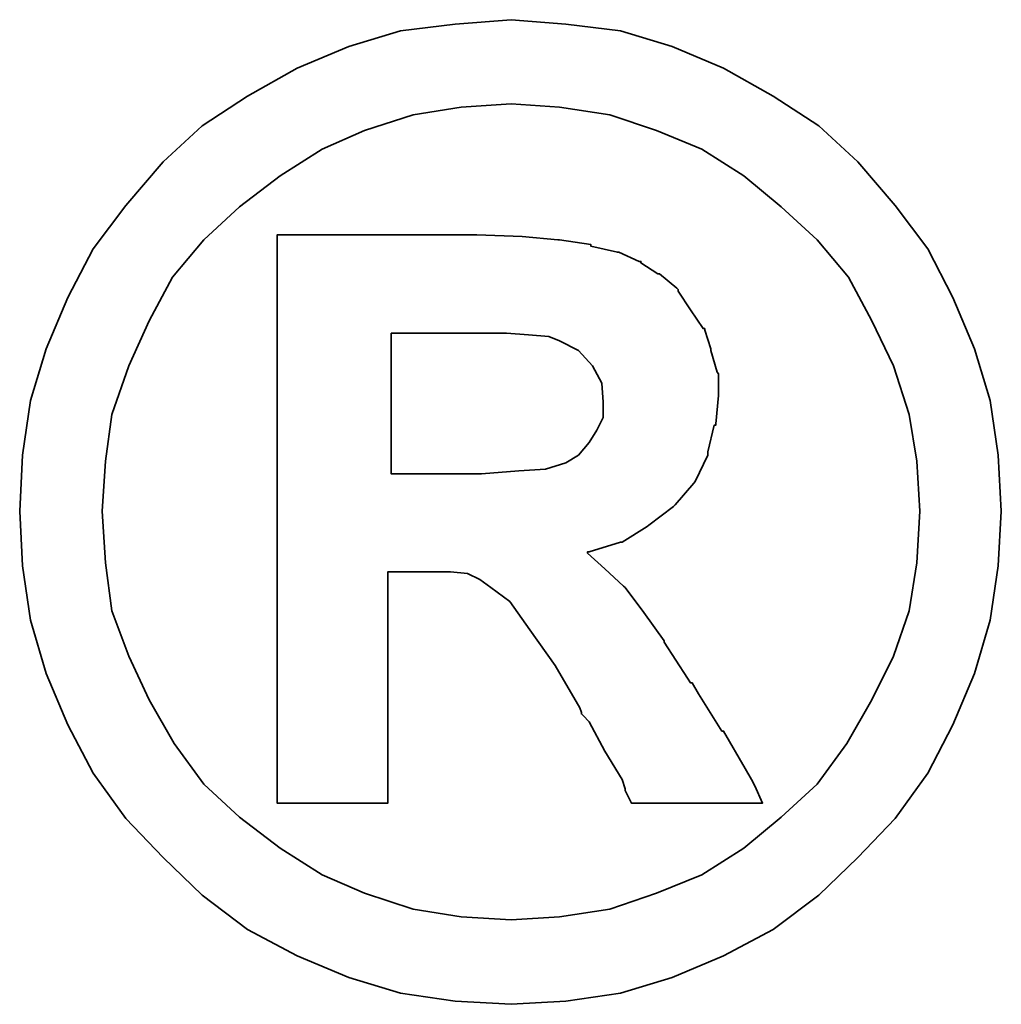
# Model space of a CAD drawing. Header units: millimetres. Extents: x -115 to 753, y -125 to 121.
# Tile 44 of 96: x 272.44 to 273.65, y 7.51 to 8.73. Entities that reach past the tile are written whole.
import ezdxf

# ---------------------------------------------------------------- set-up
doc = ezdxf.new("R2010")
doc.units = ezdxf.units.MM
doc.layers.add('DIM', color=4, linetype='Continuous')
doc.layers.add('layer 1', color=7, linetype='Continuous')

# ---------------------------------------------------------------- blocks, each defined once
blk = doc.blocks.new('TBI MOTION logo(完整正式版)')
at = {"layer": 'layer 1', "color": 22, "lineweight": 35}
for points, knots in [([(81.20634, 4.98624), (81.20634, 4.98624), (81.18649, 5.32862), (81.18649, 5.32862), (81.18649, 5.32862), (81.18649, 5.32862), (81.13886, 5.66206), (81.13886, 5.66206), (81.13886, 5.66206), (81.13886, 5.66206), (81.04359, 5.97764), (81.04359, 5.97764), (81.04359, 5.97764), (81.04359, 5.97764), (80.91061, 6.29124), (80.91061, 6.29124), (80.91061, 6.29124), (80.91061, 6.29124), (80.75778, 6.58697), (80.75778, 6.58697), (80.75778, 6.58697), (80.75778, 6.58697), (80.5593, 6.85294), (80.5593, 6.85294), (80.5593, 6.85294), (80.5593, 6.85294), (80.33105, 7.1189), (80.33105, 7.1189), (80.33105, 7.1189), (80.33105, 7.1189), (80.09287, 7.33921), (80.09287, 7.33921), (80.09287, 7.33921), (80.09287, 7.33921), (79.815, 7.51982), (79.815, 7.51982), (79.815, 7.51982), (79.815, 7.51982), (79.51133, 7.69051), (79.51133, 7.69051), (79.51133, 7.69051), (79.51133, 7.69051), (79.19773, 7.8235), (79.19773, 7.8235), (79.19773, 7.8235), (79.19773, 7.8235), (78.88215, 7.91877), (78.88215, 7.91877), (78.88215, 7.91877), (78.88215, 7.91877), (78.54871, 7.95846), (78.54871, 7.95846), (78.54871, 7.95846), (78.54871, 7.95846), (78.21526, 7.98625), (78.21526, 7.98625), (78.21526, 7.98625), (78.21526, 7.98625), (77.87388, 7.95846), (77.87388, 7.95846), (77.87388, 7.95846), (77.87388, 7.95846), (77.54044, 7.91877), (77.54044, 7.91877), (77.54044, 7.91877), (77.54044, 7.91877), (77.22485, 7.8235), (77.22485, 7.8235), (77.22485, 7.8235), (77.22485, 7.8235), (76.91027, 7.69051), (76.91027, 7.69051), (76.91027, 7.69051), (76.91027, 7.69051), (76.6056, 7.51982), (76.6056, 7.51982), (76.6056, 7.51982), (76.6056, 7.51982), (76.32972, 7.33921), (76.32972, 7.33921), (76.32972, 7.33921), (76.32972, 7.33921), (76.09154, 7.1189), (76.09154, 7.1189), (76.09154, 7.1189), (76.09154, 7.1189), (75.86329, 6.85294), (75.86329, 6.85294), (75.86329, 6.85294), (75.86329, 6.85294), (75.66382, 6.58697), (75.66382, 6.58697), (75.66382, 6.58697), (75.66382, 6.58697), (75.51099, 6.29124), (75.51099, 6.29124), (75.51099, 6.29124), (75.51099, 6.29124), (75.37702, 5.97764), (75.37702, 5.97764), (75.37702, 5.97764), (75.37702, 5.97764), (75.28175, 5.66206), (75.28175, 5.66206), (75.28175, 5.66206), (75.28175, 5.66206), (75.23411, 5.32862), (75.23411, 5.32862), (75.23411, 5.32862), (75.23411, 5.32862), (75.21625, 4.98624), (75.21625, 4.98624), (75.21625, 4.98624), (75.21625, 4.98624), (75.23411, 4.6528), (75.23411, 4.6528), (75.23411, 4.6528), (75.23411, 4.6528), (75.28175, 4.32035), (75.28175, 4.32035), (75.28175, 4.32035), (75.28175, 4.32035), (75.37702, 3.99583), (75.37702, 3.99583), (75.37702, 3.99583), (75.37702, 3.99583), (75.51099, 3.68224), (75.51099, 3.68224), (75.51099, 3.68224), (75.51099, 3.68224), (75.66382, 3.38749), (75.66382, 3.38749), (75.66382, 3.38749), (75.66382, 3.38749), (75.86329, 3.10963), (75.86329, 3.10963), (75.86329, 3.10963), (75.86329, 3.10963), (76.09154, 2.87145), (76.09154, 2.87145), (76.09154, 2.87145), (76.09154, 2.87145), (76.32972, 2.6432), (76.32972, 2.6432), (76.32972, 2.6432), (76.32972, 2.6432), (76.6056, 2.43381), (76.6056, 2.43381), (76.6056, 2.43381), (76.6056, 2.43381), (76.91027, 2.27205), (76.91027, 2.27205), (76.91027, 2.27205), (76.91027, 2.27205), (77.22485, 2.13906), (77.22485, 2.13906), (77.22485, 2.13906), (77.22485, 2.13906), (77.54044, 2.0438), (77.54044, 2.0438), (77.54044, 2.0438), (77.54044, 2.0438), (77.87388, 1.99616), (77.87388, 1.99616), (77.87388, 1.99616), (77.87388, 1.99616), (78.21526, 1.97631), (78.21526, 1.97631), (78.21526, 1.97631), (78.21526, 1.97631), (78.54871, 1.99616), (78.54871, 1.99616), (78.54871, 1.99616), (78.54871, 1.99616), (78.88215, 2.0438), (78.88215, 2.0438), (78.88215, 2.0438), (78.88215, 2.0438), (79.19773, 2.13906), (79.19773, 2.13906), (79.19773, 2.13906), (79.19773, 2.13906), (79.51133, 2.27205), (79.51133, 2.27205), (79.51133, 2.27205), (79.51133, 2.27205), (79.815, 2.43381), (79.815, 2.43381), (79.815, 2.43381), (79.815, 2.43381), (80.09287, 2.6432), (80.09287, 2.6432), (80.09287, 2.6432), (80.09287, 2.6432), (80.33105, 2.87145), (80.33105, 2.87145), (80.33105, 2.87145), (80.33105, 2.87145), (80.5593, 3.10963), (80.5593, 3.10963), (80.5593, 3.10963), (80.5593, 3.10963), (80.75778, 3.38749), (80.75778, 3.38749), (80.75778, 3.38749), (80.75778, 3.38749), (80.91061, 3.68224), (80.91061, 3.68224), (80.91061, 3.68224), (80.91061, 3.68224), (81.04359, 3.99583), (81.04359, 3.99583), (81.04359, 3.99583), (81.04359, 3.99583), (81.13886, 4.32035), (81.13886, 4.32035), (81.13886, 4.32035), (81.13886, 4.32035), (81.18649, 4.6528), (81.18649, 4.6528), (81.18649, 4.6528), (81.18649, 4.6528), (81.20634, 4.98624), (81.20634, 4.98624)], [0, 0, 0, 0, 0.0178571, 0.0178571, 0.0178571, 0.0178571, 0.0357143, 0.0357143, 0.0357143, 0.0357143, 0.0535714, 0.0535714, 0.0535714, 0.0535714, 0.0714286, 0.0714286, 0.0714286, 0.0714286, 0.0892857, 0.0892857, 0.0892857, 0.0892857, 0.1071429, 0.1071429, 0.1071429, 0.1071429, 0.125, 0.125, 0.125, 0.125, 0.1428571, 0.1428571, 0.1428571, 0.1428571, 0.1607143, 0.1607143, 0.1607143, 0.1607143, 0.1785714, 0.1785714, 0.1785714, 0.1785714, 0.1964286, 0.1964286, 0.1964286, 0.1964286, 0.2142857, 0.2142857, 0.2142857, 0.2142857, 0.2321429, 0.2321429, 0.2321429, 0.2321429, 0.25, 0.25, 0.25, 0.25, 0.2678571, 0.2678571, 0.2678571, 0.2678571, 0.2857143, 0.2857143, 0.2857143, 0.2857143, 0.3035714, 0.3035714, 0.3035714, 0.3035714, 0.3214286, 0.3214286, 0.3214286, 0.3214286, 0.3392857, 0.3392857, 0.3392857, 0.3392857, 0.3571429, 0.3571429, 0.3571429, 0.3571429, 0.375, 0.375, 0.375, 0.375, 0.3928571, 0.3928571, 0.3928571, 0.3928571, 0.4107143, 0.4107143, 0.4107143, 0.4107143, 0.4285714, 0.4285714, 0.4285714, 0.4285714, 0.4464286, 0.4464286, 0.4464286, 0.4464286, 0.4642857, 0.4642857, 0.4642857, 0.4642857, 0.4821429, 0.4821429, 0.4821429, 0.4821429, 0.5, 0.5, 0.5, 0.5, 0.5178571, 0.5178571, 0.5178571, 0.5178571, 0.5357143, 0.5357143, 0.5357143, 0.5357143, 0.5535714, 0.5535714, 0.5535714, 0.5535714, 0.5714286, 0.5714286, 0.5714286, 0.5714286, 0.5892857, 0.5892857, 0.5892857, 0.5892857, 0.6071429, 0.6071429, 0.6071429, 0.6071429, 0.625, 0.625, 0.625, 0.625, 0.6428571, 0.6428571, 0.6428571, 0.6428571, 0.6607143, 0.6607143, 0.6607143, 0.6607143, 0.6785714, 0.6785714, 0.6785714, 0.6785714, 0.6964286, 0.6964286, 0.6964286, 0.6964286, 0.7142857, 0.7142857, 0.7142857, 0.7142857, 0.7321429, 0.7321429, 0.7321429, 0.7321429, 0.75, 0.75, 0.75, 0.75, 0.7678571, 0.7678571, 0.7678571, 0.7678571, 0.7857143, 0.7857143, 0.7857143, 0.7857143, 0.8035714, 0.8035714, 0.8035714, 0.8035714, 0.8214286, 0.8214286, 0.8214286, 0.8214286, 0.8392857, 0.8392857, 0.8392857, 0.8392857, 0.8571429, 0.8571429, 0.8571429, 0.8571429, 0.875, 0.875, 0.875, 0.875, 0.8928571, 0.8928571, 0.8928571, 0.8928571, 0.9107143, 0.9107143, 0.9107143, 0.9107143, 0.9285714, 0.9285714, 0.9285714, 0.9285714, 0.9464286, 0.9464286, 0.9464286, 0.9464286, 0.9642857, 0.9642857, 0.9642857, 0.9642857, 0.9821429, 0.9821429, 0.9821429, 0.9821429, 1, 1, 1, 1]), ([(80.71014, 4.98624), (80.71014, 4.98624), (80.69129, 5.29091), (80.69129, 5.29091), (80.69129, 5.29091), (80.69129, 5.29091), (80.64464, 5.57672), (80.64464, 5.57672), (80.64464, 5.57672), (80.64464, 5.57672), (80.54937, 5.87245), (80.54937, 5.87245), (80.54937, 5.87245), (80.54937, 5.87245), (80.41639, 6.14833), (80.41639, 6.14833), (80.41639, 6.14833), (80.41639, 6.14833), (80.27349, 6.41429), (80.27349, 6.41429), (80.27349, 6.41429), (80.27349, 6.41429), (80.08295, 6.64255), (80.08295, 6.64255), (80.08295, 6.64255), (80.08295, 6.64255), (79.86264, 6.84301), (79.86264, 6.84301), (79.86264, 6.84301), (79.86264, 6.84301), (79.63439, 7.03355), (79.63439, 7.03355), (79.63439, 7.03355), (79.63439, 7.03355), (79.37835, 7.1963), (79.37835, 7.1963), (79.37835, 7.1963), (79.37835, 7.1963), (79.10246, 7.30944), (79.10246, 7.30944), (79.10246, 7.30944), (79.10246, 7.30944), (78.81665, 7.40471), (78.81665, 7.40471), (78.81665, 7.40471), (78.81665, 7.40471), (78.511, 7.45234), (78.511, 7.45234), (78.511, 7.45234), (78.511, 7.45234), (78.21526, 7.47219), (78.21526, 7.47219), (78.21526, 7.47219), (78.21526, 7.47219), (77.9106, 7.45234), (77.9106, 7.45234), (77.9106, 7.45234), (77.9106, 7.45234), (77.61685, 7.40471), (77.61685, 7.40471), (77.61685, 7.40471), (77.61685, 7.40471), (77.32012, 7.30944), (77.32012, 7.30944), (77.32012, 7.30944), (77.32012, 7.30944), (77.06309, 7.1963), (77.06309, 7.1963), (77.06309, 7.1963), (77.06309, 7.1963), (76.80606, 7.03355), (76.80606, 7.03355), (76.80606, 7.03355), (76.80606, 7.03355), (76.55797, 6.84301), (76.55797, 6.84301), (76.55797, 6.84301), (76.55797, 6.84301), (76.34063, 6.64255), (76.34063, 6.64255), (76.34063, 6.64255), (76.34063, 6.64255), (76.1491, 6.41429), (76.1491, 6.41429), (76.1491, 6.41429), (76.1491, 6.41429), (76.0062, 6.14833), (76.0062, 6.14833), (76.0062, 6.14833), (76.0062, 6.14833), (75.88314, 5.87245), (75.88314, 5.87245), (75.88314, 5.87245), (75.88314, 5.87245), (75.77794, 5.57672), (75.77794, 5.57672), (75.77794, 5.57672), (75.77794, 5.57672), (75.73924, 5.29091), (75.73924, 5.29091), (75.73924, 5.29091), (75.73924, 5.29091), (75.72039, 4.98624), (75.72039, 4.98624), (75.72039, 4.98624), (75.72039, 4.98624), (75.73924, 4.67165), (75.73924, 4.67165), (75.73924, 4.67165), (75.73924, 4.67165), (75.77794, 4.37791), (75.77794, 4.37791), (75.77794, 4.37791), (75.77794, 4.37791), (75.88314, 4.10102), (75.88314, 4.10102), (75.88314, 4.10102), (75.88314, 4.10102), (76.0062, 3.83407), (76.0062, 3.83407), (76.0062, 3.83407), (76.0062, 3.83407), (76.15902, 3.56811), (76.15902, 3.56811), (76.15902, 3.56811), (76.15902, 3.56811), (76.34063, 3.32001), (76.34063, 3.32001), (76.34063, 3.32001), (76.34063, 3.32001), (76.55797, 3.11955), (76.55797, 3.11955), (76.55797, 3.11955), (76.55797, 3.11955), (76.80606, 2.92901), (76.80606, 2.92901), (76.80606, 2.92901), (76.80606, 2.92901), (77.06309, 2.76725), (77.06309, 2.76725), (77.06309, 2.76725), (77.06309, 2.76725), (77.32012, 2.65412), (77.32012, 2.65412), (77.32012, 2.65412), (77.32012, 2.65412), (77.61685, 2.55786), (77.61685, 2.55786), (77.61685, 2.55786), (77.61685, 2.55786), (77.9106, 2.51022), (77.9106, 2.51022), (77.9106, 2.51022), (77.9106, 2.51022), (78.21526, 2.49137), (78.21526, 2.49137), (78.21526, 2.49137), (78.21526, 2.49137), (78.511, 2.51022), (78.511, 2.51022), (78.511, 2.51022), (78.511, 2.51022), (78.81665, 2.55786), (78.81665, 2.55786), (78.81665, 2.55786), (78.81665, 2.55786), (79.10246, 2.65412), (79.10246, 2.65412), (79.10246, 2.65412), (79.10246, 2.65412), (79.37835, 2.76725), (79.37835, 2.76725), (79.37835, 2.76725), (79.37835, 2.76725), (79.63439, 2.92901), (79.63439, 2.92901), (79.63439, 2.92901), (79.63439, 2.92901), (79.86264, 3.11955), (79.86264, 3.11955), (79.86264, 3.11955), (79.86264, 3.11955), (80.08295, 3.32001), (80.08295, 3.32001), (80.08295, 3.32001), (80.08295, 3.32001), (80.26356, 3.56811), (80.26356, 3.56811), (80.26356, 3.56811), (80.26356, 3.56811), (80.41639, 3.83407), (80.41639, 3.83407), (80.41639, 3.83407), (80.41639, 3.83407), (80.54937, 4.10102), (80.54937, 4.10102), (80.54937, 4.10102), (80.54937, 4.10102), (80.64464, 4.37791), (80.64464, 4.37791), (80.64464, 4.37791), (80.64464, 4.37791), (80.69129, 4.67165), (80.69129, 4.67165), (80.69129, 4.67165), (80.69129, 4.67165), (80.71014, 4.98624), (80.71014, 4.98624)], [0, 0, 0, 0, 0.0192308, 0.0192308, 0.0192308, 0.0192308, 0.0384615, 0.0384615, 0.0384615, 0.0384615, 0.0576923, 0.0576923, 0.0576923, 0.0576923, 0.0769231, 0.0769231, 0.0769231, 0.0769231, 0.0961538, 0.0961538, 0.0961538, 0.0961538, 0.1153846, 0.1153846, 0.1153846, 0.1153846, 0.1346154, 0.1346154, 0.1346154, 0.1346154, 0.1538462, 0.1538462, 0.1538462, 0.1538462, 0.1730769, 0.1730769, 0.1730769, 0.1730769, 0.1923077, 0.1923077, 0.1923077, 0.1923077, 0.2115385, 0.2115385, 0.2115385, 0.2115385, 0.2307692, 0.2307692, 0.2307692, 0.2307692, 0.25, 0.25, 0.25, 0.25, 0.2692308, 0.2692308, 0.2692308, 0.2692308, 0.2884615, 0.2884615, 0.2884615, 0.2884615, 0.3076923, 0.3076923, 0.3076923, 0.3076923, 0.3269231, 0.3269231, 0.3269231, 0.3269231, 0.3461538, 0.3461538, 0.3461538, 0.3461538, 0.3653846, 0.3653846, 0.3653846, 0.3653846, 0.3846154, 0.3846154, 0.3846154, 0.3846154, 0.4038462, 0.4038462, 0.4038462, 0.4038462, 0.4230769, 0.4230769, 0.4230769, 0.4230769, 0.4423077, 0.4423077, 0.4423077, 0.4423077, 0.4615385, 0.4615385, 0.4615385, 0.4615385, 0.4807692, 0.4807692, 0.4807692, 0.4807692, 0.5, 0.5, 0.5, 0.5, 0.5192308, 0.5192308, 0.5192308, 0.5192308, 0.5384615, 0.5384615, 0.5384615, 0.5384615, 0.5576923, 0.5576923, 0.5576923, 0.5576923, 0.5769231, 0.5769231, 0.5769231, 0.5769231, 0.5961538, 0.5961538, 0.5961538, 0.5961538, 0.6153846, 0.6153846, 0.6153846, 0.6153846, 0.6346154, 0.6346154, 0.6346154, 0.6346154, 0.6538462, 0.6538462, 0.6538462, 0.6538462, 0.6730769, 0.6730769, 0.6730769, 0.6730769, 0.6923077, 0.6923077, 0.6923077, 0.6923077, 0.7115385, 0.7115385, 0.7115385, 0.7115385, 0.7307692, 0.7307692, 0.7307692, 0.7307692, 0.75, 0.75, 0.75, 0.75, 0.7692308, 0.7692308, 0.7692308, 0.7692308, 0.7884615, 0.7884615, 0.7884615, 0.7884615, 0.8076923, 0.8076923, 0.8076923, 0.8076923, 0.8269231, 0.8269231, 0.8269231, 0.8269231, 0.8461538, 0.8461538, 0.8461538, 0.8461538, 0.8653846, 0.8653846, 0.8653846, 0.8653846, 0.8846154, 0.8846154, 0.8846154, 0.8846154, 0.9038462, 0.9038462, 0.9038462, 0.9038462, 0.9230769, 0.9230769, 0.9230769, 0.9230769, 0.9423077, 0.9423077, 0.9423077, 0.9423077, 0.9615385, 0.9615385, 0.9615385, 0.9615385, 0.9807692, 0.9807692, 0.9807692, 0.9807692, 1, 1, 1, 1]), ([(76.78721, 3.2823), (76.78721, 3.2823), (76.78721, 3.32001), (76.78721, 3.32001), (76.78721, 3.32001), (76.78721, 3.32001), (76.78721, 3.42422), (76.78721, 3.42422), (76.78721, 3.42422), (76.78721, 3.42422), (76.78721, 3.59689), (76.78721, 3.59689), (76.78721, 3.59689), (76.78721, 3.59689), (76.78721, 3.80529), (76.78721, 3.80529), (76.78721, 3.80529), (76.78721, 3.80529), (76.78721, 4.0524), (76.78721, 4.0524), (76.78721, 4.0524), (76.78721, 4.0524), (76.78721, 4.32035), (76.78721, 4.32035), (76.78721, 4.32035), (76.78721, 4.32035), (76.78721, 4.92868), (76.78721, 4.92868), (76.78721, 4.92868), (76.78721, 4.92868), (76.78721, 5.53801), (76.78721, 5.53801), (76.78721, 5.53801), (76.78721, 5.53801), (76.78721, 5.82482), (76.78721, 5.82482), (76.78721, 5.82482), (76.78721, 5.82482), (76.78721, 6.07291), (76.78721, 6.07291), (76.78721, 6.07291), (76.78721, 6.07291), (76.78721, 6.30017), (76.78721, 6.30017), (76.78721, 6.30017), (76.78721, 6.30017), (76.78721, 6.45399), (76.78721, 6.45399), (76.78721, 6.45399), (76.78721, 6.45399), (76.78721, 6.5572), (76.78721, 6.5572), (76.78721, 6.5572), (76.78721, 6.5572), (76.78721, 6.59689), (76.78721, 6.59689), (76.78721, 6.59689), (76.78721, 6.59689), (76.78721, 6.67232), (76.78721, 6.67232), (76.78721, 6.67232), (76.78721, 6.67232), (76.8537, 6.67232), (76.8537, 6.67232), (76.8537, 6.67232), (76.8537, 6.67232), (76.87355, 6.67232), (76.87355, 6.67232), (76.87355, 6.67232), (76.87355, 6.67232), (76.91027, 6.67232), (76.91027, 6.67232), (76.91027, 6.67232), (76.91027, 6.67232), (77.04424, 6.67232), (77.04424, 6.67232), (77.04424, 6.67232), (77.04424, 6.67232), (77.22485, 6.67232), (77.22485, 6.67232), (77.22485, 6.67232), (77.22485, 6.67232), (77.43524, 6.67232), (77.43524, 6.67232), (77.43524, 6.67232), (77.43524, 6.67232), (77.65357, 6.67232), (77.65357, 6.67232), (77.65357, 6.67232), (77.65357, 6.67232), (77.82625, 6.67232), (77.82625, 6.67232), (77.82625, 6.67232), (77.82625, 6.67232), (77.94037, 6.67232), (77.94037, 6.67232), (77.94037, 6.67232), (77.94037, 6.67232), (77.97709, 6.67232), (77.97709, 6.67232), (77.97709, 6.67232), (77.97709, 6.67232), (77.99694, 6.67232), (77.99694, 6.67232), (77.99694, 6.67232), (77.99694, 6.67232), (78.00686, 6.67232), (78.00686, 6.67232), (78.00686, 6.67232), (78.00686, 6.67232), (78.28275, 6.6624), (78.28275, 6.6624), (78.28275, 6.6624), (78.28275, 6.6624), (78.50107, 6.64255), (78.50107, 6.64255), (78.50107, 6.64255), (78.50107, 6.64255), (78.511, 6.64255), (78.511, 6.64255), (78.511, 6.64255), (78.511, 6.64255), (78.70154, 6.61476), (78.70154, 6.61476), (78.70154, 6.61476), (78.70154, 6.61476), (78.70154, 6.60483), (78.70154, 6.60483), (78.70154, 6.60483), (78.70154, 6.60483), (78.86429, 6.56713), (78.86429, 6.56713), (78.86429, 6.56713), (78.86429, 6.56713), (78.87223, 6.56713), (78.87223, 6.56713), (78.87223, 6.56713), (78.87223, 6.56713), (78.99727, 6.51056), (78.99727, 6.51056), (78.99727, 6.51056), (78.99727, 6.51056), (79.00719, 6.51056), (79.00719, 6.51056), (79.00719, 6.51056), (79.00719, 6.51056), (79.00719, 6.50162), (79.00719, 6.50162), (79.00719, 6.50162), (79.00719, 6.50162), (79.1104, 6.43415), (79.1104, 6.43415), (79.1104, 6.43415), (79.1104, 6.43415), (79.12132, 6.43415), (79.12132, 6.43415), (79.12132, 6.43415), (79.12132, 6.43415), (79.22552, 6.34781), (79.22552, 6.34781), (79.22552, 6.34781), (79.22552, 6.34781), (79.23544, 6.33888), (79.23544, 6.33888), (79.23544, 6.33888), (79.23544, 6.33888), (79.23544, 6.32895), (79.23544, 6.32895), (79.23544, 6.32895), (79.23544, 6.32895), (79.31087, 6.21483), (79.31087, 6.21483), (79.31087, 6.21483), (79.31087, 6.21483), (79.38629, 6.1007), (79.38629, 6.1007), (79.38629, 6.1007), (79.38629, 6.1007), (79.3972, 6.1007), (79.3972, 6.1007), (79.3972, 6.1007), (79.3972, 6.1007), (79.3972, 6.09078), (79.3972, 6.09078), (79.3972, 6.09078), (79.3972, 6.09078), (79.43392, 5.97764), (79.43392, 5.97764), (79.43392, 5.97764), (79.43392, 5.97764), (79.43392, 5.96772), (79.43392, 5.96772), (79.43392, 5.96772), (79.43392, 5.96772), (79.47362, 5.83474), (79.47362, 5.83474), (79.47362, 5.83474), (79.47362, 5.83474), (79.48156, 5.82482), (79.48156, 5.82482), (79.48156, 5.82482), (79.48156, 5.82482), (79.48156, 5.69977), (79.48156, 5.69977), (79.48156, 5.69977), (79.48156, 5.69977), (79.48156, 5.69183), (79.48156, 5.69183), (79.48156, 5.69183), (79.48156, 5.69183), (79.4637, 5.51915), (79.4637, 5.51915), (79.4637, 5.51915), (79.4637, 5.51915), (79.4637, 5.51122), (79.4637, 5.51122), (79.4637, 5.51122), (79.4637, 5.51122), (79.45377, 5.51122), (79.45377, 5.51122), (79.45377, 5.51122), (79.45377, 5.51122), (79.41507, 5.34847), (79.41507, 5.34847), (79.41507, 5.34847), (79.41507, 5.34847), (79.41507, 5.33854), (79.41507, 5.33854), (79.41507, 5.33854), (79.41507, 5.33854), (79.41507, 5.32862), (79.41507, 5.32862), (79.41507, 5.32862), (79.41507, 5.32862), (79.33865, 5.16785), (79.33865, 5.16785), (79.33865, 5.16785), (79.33865, 5.16785), (79.33071, 5.15693), (79.33071, 5.15693), (79.33071, 5.15693), (79.33071, 5.15693), (79.2156, 5.02495), (79.2156, 5.02495), (79.2156, 5.02495), (79.2156, 5.02495), (79.20567, 5.01502), (79.20567, 5.01502), (79.20567, 5.01502), (79.20567, 5.01502), (79.05483, 4.89991), (79.05483, 4.89991), (79.05483, 4.89991), (79.05483, 4.89991), (79.04491, 4.89197), (79.04491, 4.89197), (79.04491, 4.89197), (79.04491, 4.89197), (78.89208, 4.7967), (78.89208, 4.7967), (78.89208, 4.7967), (78.89208, 4.7967), (78.88215, 4.7967), (78.88215, 4.7967), (78.88215, 4.7967), (78.88215, 4.7967), (78.69161, 4.73913), (78.69161, 4.73913), (78.69161, 4.73913), (78.69161, 4.73913), (78.68169, 4.73913), (78.68169, 4.73913), (78.68169, 4.73913), (78.68169, 4.73913), (78.68169, 4.72921), (78.68169, 4.72921), (78.68169, 4.72921), (78.68169, 4.72921), (78.78688, 4.63394), (78.78688, 4.63394), (78.78688, 4.63394), (78.78688, 4.63394), (78.902, 4.52875), (78.902, 4.52875), (78.902, 4.52875), (78.902, 4.52875), (78.91093, 4.52081), (78.91093, 4.52081), (78.91093, 4.52081), (78.91093, 4.52081), (79.02506, 4.36798), (79.02506, 4.36798), (79.02506, 4.36798), (79.02506, 4.36798), (79.1501, 4.1953), (79.1501, 4.1953), (79.1501, 4.1953), (79.1501, 4.1953), (79.1501, 4.18736), (79.1501, 4.18736), (79.1501, 4.18736), (79.1501, 4.18736), (79.29201, 3.96705), (79.29201, 3.96705), (79.29201, 3.96705), (79.29201, 3.96705), (79.31087, 3.93828), (79.31087, 3.93828), (79.31087, 3.93828), (79.31087, 3.93828), (79.32079, 3.93828), (79.32079, 3.93828), (79.32079, 3.93828), (79.32079, 3.93828), (79.3585, 3.87178), (79.3585, 3.87178), (79.3585, 3.87178), (79.3585, 3.87178), (79.50141, 3.64353), (79.50141, 3.64353), (79.50141, 3.64353), (79.50141, 3.64353), (79.51133, 3.64353), (79.51133, 3.64353), (79.51133, 3.64353), (79.51133, 3.64353), (79.64431, 3.41528), (79.64431, 3.41528), (79.64431, 3.41528), (79.64431, 3.41528), (79.68202, 3.3478), (79.68202, 3.3478), (79.68202, 3.3478), (79.68202, 3.3478), (79.70187, 3.31009), (79.70187, 3.31009), (79.70187, 3.31009), (79.70187, 3.31009), (79.7495, 3.2049), (79.7495, 3.2049), (79.7495, 3.2049), (79.7495, 3.2049), (79.64431, 3.2049), (79.64431, 3.2049), (79.64431, 3.2049), (79.64431, 3.2049), (79.62546, 3.2049), (79.62546, 3.2049), (79.62546, 3.2049), (79.62546, 3.2049), (79.53912, 3.2049), (79.53912, 3.2049), (79.53912, 3.2049), (79.53912, 3.2049), (79.31087, 3.2049), (79.31087, 3.2049), (79.31087, 3.2049), (79.31087, 3.2049), (79.08262, 3.2049), (79.08262, 3.2049), (79.08262, 3.2049), (79.08262, 3.2049), (79.00719, 3.2049), (79.00719, 3.2049), (79.00719, 3.2049), (79.00719, 3.2049), (78.98735, 3.2049), (78.98735, 3.2049), (78.98735, 3.2049), (78.98735, 3.2049), (78.94964, 3.2049), (78.94964, 3.2049), (78.94964, 3.2049), (78.94964, 3.2049), (78.92979, 3.24459), (78.92979, 3.24459), (78.92979, 3.24459), (78.92979, 3.24459), (78.91093, 3.2823), (78.91093, 3.2823), (78.91093, 3.2823), (78.91093, 3.2823), (78.91093, 3.29223), (78.91093, 3.29223), (78.91093, 3.29223), (78.91093, 3.29223), (78.89208, 3.3478), (78.89208, 3.3478), (78.89208, 3.3478), (78.89208, 3.3478), (78.78688, 3.52048), (78.78688, 3.52048), (78.78688, 3.52048), (78.78688, 3.52048), (78.69161, 3.7001), (78.69161, 3.7001), (78.69161, 3.7001), (78.69161, 3.7001), (78.6539, 3.7388), (78.6539, 3.7388), (78.6539, 3.7388), (78.6539, 3.7388), (78.64398, 3.74873), (78.64398, 3.74873), (78.64398, 3.74873), (78.64398, 3.74873), (78.64398, 3.75766), (78.64398, 3.75766), (78.64398, 3.75766), (78.64398, 3.75766), (78.63405, 3.78644), (78.63405, 3.78644), (78.63405, 3.78644), (78.63405, 3.78644), (78.48321, 4.04347), (78.48321, 4.04347), (78.48321, 4.04347), (78.48321, 4.04347), (78.33038, 4.2618), (78.33038, 4.2618), (78.33038, 4.2618), (78.33038, 4.2618), (78.20732, 4.43447), (78.20732, 4.43447), (78.20732, 4.43447), (78.20732, 4.43447), (78.09221, 4.52081), (78.09221, 4.52081), (78.09221, 4.52081), (78.09221, 4.52081), (78.02472, 4.56845), (78.02472, 4.56845), (78.02472, 4.56845), (78.02472, 4.56845), (77.9493, 4.60616), (77.9493, 4.60616), (77.9493, 4.60616), (77.9493, 4.60616), (77.8451, 4.61608), (77.8451, 4.61608), (77.8451, 4.61608), (77.8451, 4.61608), (77.71113, 4.61608), (77.71113, 4.61608), (77.71113, 4.61608), (77.71113, 4.61608), (77.69128, 4.61608), (77.69128, 4.61608), (77.69128, 4.61608), (77.69128, 4.61608), (77.67342, 4.61608), (77.67342, 4.61608), (77.67342, 4.61608), (77.67342, 4.61608), (77.5583, 4.61608), (77.5583, 4.61608), (77.5583, 4.61608), (77.5583, 4.61608), (77.46303, 4.61608), (77.46303, 4.61608), (77.46303, 4.61608), (77.46303, 4.61608), (77.46303, 4.54761), (77.46303, 4.54761), (77.46303, 4.54761), (77.46303, 4.54761), (77.46303, 4.47318), (77.46303, 4.47318), (77.46303, 4.47318), (77.46303, 4.47318), (77.46303, 4.24294), (77.46303, 4.24294), (77.46303, 4.24294), (77.46303, 4.24294), (77.46303, 3.99583), (77.46303, 3.99583), (77.46303, 3.99583), (77.46303, 3.99583), (77.46303, 3.72888), (77.46303, 3.72888), (77.46303, 3.72888), (77.46303, 3.72888), (77.46303, 3.51055), (77.46303, 3.51055), (77.46303, 3.51055), (77.46303, 3.51055), (77.46303, 3.42422), (77.46303, 3.42422), (77.46303, 3.42422), (77.46303, 3.42422), (77.46303, 3.35773), (77.46303, 3.35773), (77.46303, 3.35773), (77.46303, 3.35773), (77.46303, 3.30017), (77.46303, 3.30017), (77.46303, 3.30017), (77.46303, 3.30017), (77.46303, 3.2823), (77.46303, 3.2823), (77.46303, 3.2823), (77.46303, 3.2823), (77.46303, 3.2049), (77.46303, 3.2049), (77.46303, 3.2049), (77.46303, 3.2049), (77.39753, 3.2049), (77.39753, 3.2049), (77.39753, 3.2049), (77.39753, 3.2049), (77.37768, 3.2049), (77.37768, 3.2049), (77.37768, 3.2049), (77.37768, 3.2049), (77.32012, 3.2049), (77.32012, 3.2049), (77.32012, 3.2049), (77.32012, 3.2049), (77.12165, 3.2049), (77.12165, 3.2049), (77.12165, 3.2049), (77.12165, 3.2049), (76.94897, 3.2049), (76.94897, 3.2049), (76.94897, 3.2049), (76.94897, 3.2049), (76.8924, 3.2049), (76.8924, 3.2049), (76.8924, 3.2049), (76.8924, 3.2049), (76.8537, 3.2049), (76.8537, 3.2049), (76.8537, 3.2049), (76.8537, 3.2049), (76.78721, 3.2049), (76.78721, 3.2049), (76.78721, 3.2049), (76.78721, 3.2049), (76.78721, 3.2823), (76.78721, 3.2823)], [0, 0, 0, 0, 0.0074074, 0.0074074, 0.0074074, 0.0074074, 0.0148148, 0.0148148, 0.0148148, 0.0148148, 0.0222222, 0.0222222, 0.0222222, 0.0222222, 0.0296296, 0.0296296, 0.0296296, 0.0296296, 0.037037, 0.037037, 0.037037, 0.037037, 0.0444444, 0.0444444, 0.0444444, 0.0444444, 0.0518519, 0.0518519, 0.0518519, 0.0518519, 0.0592593, 0.0592593, 0.0592593, 0.0592593, 0.0666667, 0.0666667, 0.0666667, 0.0666667, 0.0740741, 0.0740741, 0.0740741, 0.0740741, 0.0814815, 0.0814815, 0.0814815, 0.0814815, 0.0888889, 0.0888889, 0.0888889, 0.0888889, 0.0962963, 0.0962963, 0.0962963, 0.0962963, 0.1037037, 0.1037037, 0.1037037, 0.1037037, 0.1111111, 0.1111111, 0.1111111, 0.1111111, 0.1185185, 0.1185185, 0.1185185, 0.1185185, 0.1259259, 0.1259259, 0.1259259, 0.1259259, 0.1333333, 0.1333333, 0.1333333, 0.1333333, 0.1407407, 0.1407407, 0.1407407, 0.1407407, 0.1481481, 0.1481481, 0.1481481, 0.1481481, 0.1555556, 0.1555556, 0.1555556, 0.1555556, 0.162963, 0.162963, 0.162963, 0.162963, 0.1703704, 0.1703704, 0.1703704, 0.1703704, 0.1777778, 0.1777778, 0.1777778, 0.1777778, 0.1851852, 0.1851852, 0.1851852, 0.1851852, 0.1925926, 0.1925926, 0.1925926, 0.1925926, 0.2, 0.2, 0.2, 0.2, 0.2074074, 0.2074074, 0.2074074, 0.2074074, 0.2148148, 0.2148148, 0.2148148, 0.2148148, 0.2222222, 0.2222222, 0.2222222, 0.2222222, 0.2296296, 0.2296296, 0.2296296, 0.2296296, 0.237037, 0.237037, 0.237037, 0.237037, 0.2444444, 0.2444444, 0.2444444, 0.2444444, 0.2518519, 0.2518519, 0.2518519, 0.2518519, 0.2592593, 0.2592593, 0.2592593, 0.2592593, 0.2666667, 0.2666667, 0.2666667, 0.2666667, 0.2740741, 0.2740741, 0.2740741, 0.2740741, 0.2814815, 0.2814815, 0.2814815, 0.2814815, 0.2888889, 0.2888889, 0.2888889, 0.2888889, 0.2962963, 0.2962963, 0.2962963, 0.2962963, 0.3037037, 0.3037037, 0.3037037, 0.3037037, 0.3111111, 0.3111111, 0.3111111, 0.3111111, 0.3185185, 0.3185185, 0.3185185, 0.3185185, 0.3259259, 0.3259259, 0.3259259, 0.3259259, 0.3333333, 0.3333333, 0.3333333, 0.3333333, 0.3407407, 0.3407407, 0.3407407, 0.3407407, 0.3481481, 0.3481481, 0.3481481, 0.3481481, 0.3555556, 0.3555556, 0.3555556, 0.3555556, 0.362963, 0.362963, 0.362963, 0.362963, 0.3703704, 0.3703704, 0.3703704, 0.3703704, 0.3777778, 0.3777778, 0.3777778, 0.3777778, 0.3851852, 0.3851852, 0.3851852, 0.3851852, 0.3925926, 0.3925926, 0.3925926, 0.3925926, 0.4, 0.4, 0.4, 0.4, 0.4074074, 0.4074074, 0.4074074, 0.4074074, 0.4148148, 0.4148148, 0.4148148, 0.4148148, 0.4222222, 0.4222222, 0.4222222, 0.4222222, 0.4296296, 0.4296296, 0.4296296, 0.4296296, 0.437037, 0.437037, 0.437037, 0.437037, 0.4444444, 0.4444444, 0.4444444, 0.4444444, 0.4518519, 0.4518519, 0.4518519, 0.4518519, 0.4592593, 0.4592593, 0.4592593, 0.4592593, 0.4666667, 0.4666667, 0.4666667, 0.4666667, 0.4740741, 0.4740741, 0.4740741, 0.4740741, 0.4814815, 0.4814815, 0.4814815, 0.4814815, 0.4888889, 0.4888889, 0.4888889, 0.4888889, 0.4962963, 0.4962963, 0.4962963, 0.4962963, 0.5037037, 0.5037037, 0.5037037, 0.5037037, 0.5111111, 0.5111111, 0.5111111, 0.5111111, 0.5185185, 0.5185185, 0.5185185, 0.5185185, 0.5259259, 0.5259259, 0.5259259, 0.5259259, 0.5333333, 0.5333333, 0.5333333, 0.5333333, 0.5407407, 0.5407407, 0.5407407, 0.5407407, 0.5481481, 0.5481481, 0.5481481, 0.5481481, 0.5555556, 0.5555556, 0.5555556, 0.5555556, 0.562963, 0.562963, 0.562963, 0.562963, 0.5703704, 0.5703704, 0.5703704, 0.5703704, 0.5777778, 0.5777778, 0.5777778, 0.5777778, 0.5851852, 0.5851852, 0.5851852, 0.5851852, 0.5925926, 0.5925926, 0.5925926, 0.5925926, 0.6, 0.6, 0.6, 0.6, 0.6074074, 0.6074074, 0.6074074, 0.6074074, 0.6148148, 0.6148148, 0.6148148, 0.6148148, 0.6222222, 0.6222222, 0.6222222, 0.6222222, 0.6296296, 0.6296296, 0.6296296, 0.6296296, 0.637037, 0.637037, 0.637037, 0.637037, 0.6444444, 0.6444444, 0.6444444, 0.6444444, 0.6518519, 0.6518519, 0.6518519, 0.6518519, 0.6592593, 0.6592593, 0.6592593, 0.6592593, 0.6666667, 0.6666667, 0.6666667, 0.6666667, 0.6740741, 0.6740741, 0.6740741, 0.6740741, 0.6814815, 0.6814815, 0.6814815, 0.6814815, 0.6888889, 0.6888889, 0.6888889, 0.6888889, 0.6962963, 0.6962963, 0.6962963, 0.6962963, 0.7037037, 0.7037037, 0.7037037, 0.7037037, 0.7111111, 0.7111111, 0.7111111, 0.7111111, 0.7185185, 0.7185185, 0.7185185, 0.7185185, 0.7259259, 0.7259259, 0.7259259, 0.7259259, 0.7333333, 0.7333333, 0.7333333, 0.7333333, 0.7407407, 0.7407407, 0.7407407, 0.7407407, 0.7481481, 0.7481481, 0.7481481, 0.7481481, 0.7555556, 0.7555556, 0.7555556, 0.7555556, 0.762963, 0.762963, 0.762963, 0.762963, 0.7703704, 0.7703704, 0.7703704, 0.7703704, 0.7777778, 0.7777778, 0.7777778, 0.7777778, 0.7851852, 0.7851852, 0.7851852, 0.7851852, 0.7925926, 0.7925926, 0.7925926, 0.7925926, 0.8, 0.8, 0.8, 0.8, 0.8074074, 0.8074074, 0.8074074, 0.8074074, 0.8148148, 0.8148148, 0.8148148, 0.8148148, 0.8222222, 0.8222222, 0.8222222, 0.8222222, 0.8296296, 0.8296296, 0.8296296, 0.8296296, 0.837037, 0.837037, 0.837037, 0.837037, 0.8444444, 0.8444444, 0.8444444, 0.8444444, 0.8518519, 0.8518519, 0.8518519, 0.8518519, 0.8592593, 0.8592593, 0.8592593, 0.8592593, 0.8666667, 0.8666667, 0.8666667, 0.8666667, 0.8740741, 0.8740741, 0.8740741, 0.8740741, 0.8814815, 0.8814815, 0.8814815, 0.8814815, 0.8888889, 0.8888889, 0.8888889, 0.8888889, 0.8962963, 0.8962963, 0.8962963, 0.8962963, 0.9037037, 0.9037037, 0.9037037, 0.9037037, 0.9111111, 0.9111111, 0.9111111, 0.9111111, 0.9185185, 0.9185185, 0.9185185, 0.9185185, 0.9259259, 0.9259259, 0.9259259, 0.9259259, 0.9333333, 0.9333333, 0.9333333, 0.9333333, 0.9407407, 0.9407407, 0.9407407, 0.9407407, 0.9481481, 0.9481481, 0.9481481, 0.9481481, 0.9555556, 0.9555556, 0.9555556, 0.9555556, 0.962963, 0.962963, 0.962963, 0.962963, 0.9703704, 0.9703704, 0.9703704, 0.9703704, 0.9777778, 0.9777778, 0.9777778, 0.9777778, 0.9851852, 0.9851852, 0.9851852, 0.9851852, 0.9925926, 0.9925926, 0.9925926, 0.9925926, 1, 1, 1, 1]), ([(77.48288, 6.07291), (77.48288, 6.07291), (77.48288, 5.99551), (77.48288, 5.99551), (77.48288, 5.99551), (77.48288, 5.99551), (77.48288, 5.82482), (77.48288, 5.82482), (77.48288, 5.82482), (77.48288, 5.82482), (77.48288, 5.63328), (77.48288, 5.63328), (77.48288, 5.63328), (77.48288, 5.63328), (77.48288, 5.46358), (77.48288, 5.46358), (77.48288, 5.46358), (77.48288, 5.46358), (77.48288, 5.29091), (77.48288, 5.29091), (77.48288, 5.29091), (77.48288, 5.29091), (77.48288, 5.21449), (77.48288, 5.21449), (77.48288, 5.21449), (77.48288, 5.21449), (77.50074, 5.21449), (77.50074, 5.21449), (77.50074, 5.21449), (77.50074, 5.21449), (77.71113, 5.21449), (77.71113, 5.21449), (77.71113, 5.21449), (77.71113, 5.21449), (77.94037, 5.21449), (77.94037, 5.21449), (77.94037, 5.21449), (77.94037, 5.21449), (78.01579, 5.21449), (78.01579, 5.21449), (78.01579, 5.21449), (78.01579, 5.21449), (78.03465, 5.21449), (78.03465, 5.21449), (78.03465, 5.21449), (78.03465, 5.21449), (78.2629, 5.23335), (78.2629, 5.23335), (78.2629, 5.23335), (78.2629, 5.23335), (78.42565, 5.24327), (78.42565, 5.24327), (78.42565, 5.24327), (78.42565, 5.24327), (78.54871, 5.28098), (78.54871, 5.28098), (78.54871, 5.28098), (78.54871, 5.28098), (78.62611, 5.32862), (78.62611, 5.32862), (78.62611, 5.32862), (78.62611, 5.32862), (78.69161, 5.40503), (78.69161, 5.40503), (78.69161, 5.40503), (78.69161, 5.40503), (78.73925, 5.48145), (78.73925, 5.48145), (78.73925, 5.48145), (78.73925, 5.48145), (78.77696, 5.55885), (78.77696, 5.55885), (78.77696, 5.55885), (78.77696, 5.55885), (78.77696, 5.65214), (78.77696, 5.65214), (78.77696, 5.65214), (78.77696, 5.65214), (78.76902, 5.76726), (78.76902, 5.76726), (78.76902, 5.76726), (78.76902, 5.76726), (78.71146, 5.87245), (78.71146, 5.87245), (78.71146, 5.87245), (78.71146, 5.87245), (78.62611, 5.96772), (78.62611, 5.96772), (78.62611, 5.96772), (78.62611, 5.96772), (78.511, 6.02528), (78.511, 6.02528), (78.511, 6.02528), (78.511, 6.02528), (78.44451, 6.05306), (78.44451, 6.05306), (78.44451, 6.05306), (78.44451, 6.05306), (78.32046, 6.06299), (78.32046, 6.06299), (78.32046, 6.06299), (78.32046, 6.06299), (78.18748, 6.07291), (78.18748, 6.07291), (78.18748, 6.07291), (78.18748, 6.07291), (77.99694, 6.07291), (77.99694, 6.07291), (77.99694, 6.07291), (77.99694, 6.07291), (77.97709, 6.07291), (77.97709, 6.07291), (77.97709, 6.07291), (77.97709, 6.07291), (77.90167, 6.07291), (77.90167, 6.07291), (77.90167, 6.07291), (77.90167, 6.07291), (77.69128, 6.07291), (77.69128, 6.07291), (77.69128, 6.07291), (77.69128, 6.07291), (77.50074, 6.07291), (77.50074, 6.07291), (77.50074, 6.07291), (77.50074, 6.07291), (77.48288, 6.07291), (77.48288, 6.07291)], [0, 0, 0, 0, 0.03125, 0.03125, 0.03125, 0.03125, 0.0625, 0.0625, 0.0625, 0.0625, 0.09375, 0.09375, 0.09375, 0.09375, 0.125, 0.125, 0.125, 0.125, 0.15625, 0.15625, 0.15625, 0.15625, 0.1875, 0.1875, 0.1875, 0.1875, 0.21875, 0.21875, 0.21875, 0.21875, 0.25, 0.25, 0.25, 0.25, 0.28125, 0.28125, 0.28125, 0.28125, 0.3125, 0.3125, 0.3125, 0.3125, 0.34375, 0.34375, 0.34375, 0.34375, 0.375, 0.375, 0.375, 0.375, 0.40625, 0.40625, 0.40625, 0.40625, 0.4375, 0.4375, 0.4375, 0.4375, 0.46875, 0.46875, 0.46875, 0.46875, 0.5, 0.5, 0.5, 0.5, 0.53125, 0.53125, 0.53125, 0.53125, 0.5625, 0.5625, 0.5625, 0.5625, 0.59375, 0.59375, 0.59375, 0.59375, 0.625, 0.625, 0.625, 0.625, 0.65625, 0.65625, 0.65625, 0.65625, 0.6875, 0.6875, 0.6875, 0.6875, 0.71875, 0.71875, 0.71875, 0.71875, 0.75, 0.75, 0.75, 0.75, 0.78125, 0.78125, 0.78125, 0.78125, 0.8125, 0.8125, 0.8125, 0.8125, 0.84375, 0.84375, 0.84375, 0.84375, 0.875, 0.875, 0.875, 0.875, 0.90625, 0.90625, 0.90625, 0.90625, 0.9375, 0.9375, 0.9375, 0.9375, 0.96875, 0.96875, 0.96875, 0.96875, 1, 1, 1, 1])]:
    blk.add_open_spline(points, degree=3, knots=knots, dxfattribs=at)

msp = doc.modelspace()

# ---------------------------------------------------------------- block references
at = {"layer": 'DIM', "color": 7, "xscale": 0.2032335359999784, "yscale": 0.2032335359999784, "zscale": 0.2032335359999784}
msp.add_blockref('TBI MOTION logo(完整正式版)', (257.149, 7.109), dxfattribs=at)

doc.saveas('drawing.dxf')
